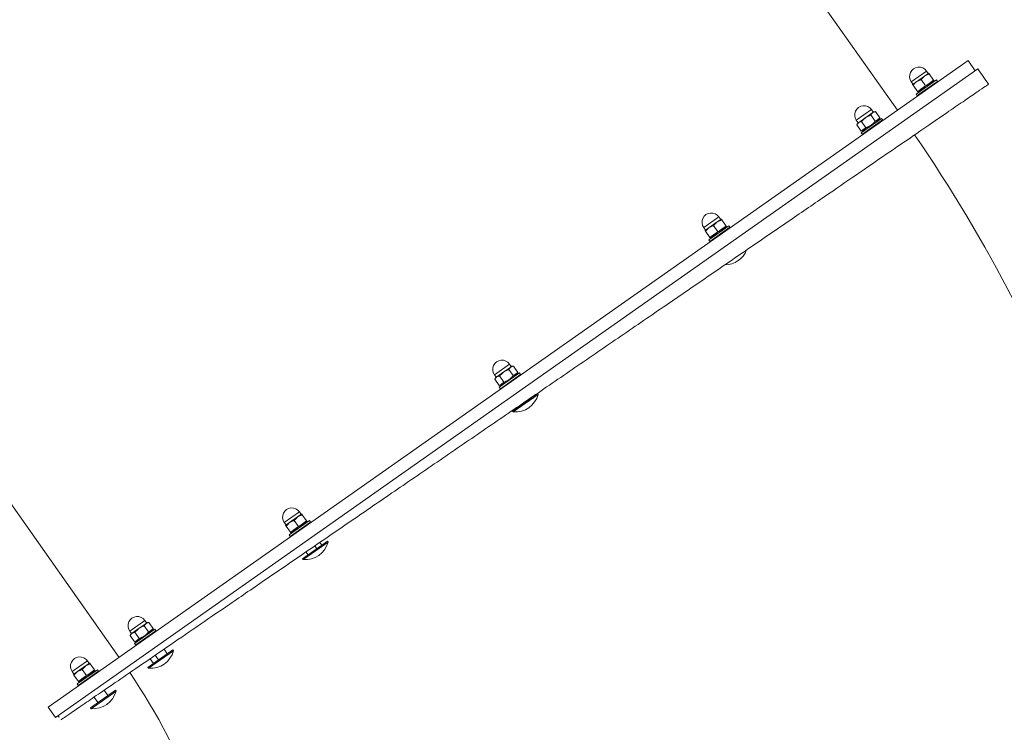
# Model space of a CAD drawing. Header units: feet. Extents: x 7492985 to 7493694, y 5986539 to 5988015.
# Tile 21 of 32: x 7493221.079 to 7493221.876, y 5986660.75 to 5986661.327. Entities that reach past the tile are written whole.
import ezdxf

# ---------------------------------------------------------------- set-up
doc = ezdxf.new("R2010")
doc.units = ezdxf.units.FT
doc.header["$MEASUREMENT"] = 0
for name, color, linetype, lineweight in [('_k_kreskowanie', 250, 'CONTINUOUS', 5), ('_k_urzadzenia', 250, 'CONTINUOUS', 13), ('_k_widok', 7, 'CONTINUOUS', 18), ('_k_wymiar', 7, 'CONTINUOUS', 13), ('_k_ściany', 7, 'CONTINUOUS', 35)]:
    doc.layers.add(name, color=color, linetype=linetype, lineweight=lineweight)
doc.layers.add('_k_niewidoczna', color=72, linetype='CONTINUOUS', lineweight=9, plot=False)
doc.styles.add('GENERATED_STYLE_1', font='MS Gothic.ttf')

# ---------------------------------------------------------------- blocks, each defined once
blk = doc.blocks.new('3009EPZ')
at = {"layer": '_k_niewidoczna', "color": 1, "lineweight": 20, "insert": (-3.165554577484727, -0.2128368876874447), "char_height": 0.24, "width": 11.63444291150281, "attachment_point": 1, "line_spacing_factor": 1.55, "style": 'GENERATED_STYLE_1', "bg_fill": 2}
blk.add_mtext('\\A1;{\\f@MS Gothic|b0|i0|c238|p49;\\C256;\\P\\pi-0.24,l0.24,t0.24,1.2;^I^I3009EPZ\\P\\pi-0.96,l0.96,t0.96,1.2;^I}', dxfattribs=at)
blk = doc.blocks.new('42221')
at = {"layer": '_k_urzadzenia', "lineweight": 13}
for p, q in [((-3.392096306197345, 1.066700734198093), (-3.163928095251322, 1.461850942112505)), ((-3.165222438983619, 1.459609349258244), (-3.156562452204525, 1.454608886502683)), ((-3.156562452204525, 1.454608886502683), (-3.611604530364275, 0.6665500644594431)), ((-3.17113083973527, 1.428378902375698), (-3.181131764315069, 1.411058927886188)), ((-3.169831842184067, 1.427628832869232), (-3.179832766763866, 1.410308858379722)), ((-3.171813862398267, 1.428195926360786), (-3.17113083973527, 1.428378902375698)), ((-3.17113083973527, 1.428378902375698), (-3.169831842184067, 1.427628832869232)), ((-3.173863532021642, 1.418409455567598), (-3.168523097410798, 1.415325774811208)), ((-3.171181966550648, 1.425290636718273), (-3.170481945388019, 1.425694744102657)), ((-3.169904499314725, 1.411504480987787), (-3.165904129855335, 1.418432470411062)), ((-3.169863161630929, 1.425337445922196), (-3.164522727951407, 1.422253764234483)), ((-3.169489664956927, 1.407223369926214), (-3.161988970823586, 1.420213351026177)), ((-3.165904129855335, 1.418432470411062), (-3.163903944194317, 1.421896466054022)), ((-3.164153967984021, 1.421463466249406), (-3.161988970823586, 1.420213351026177)), ((-3.181314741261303, 1.411741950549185), (-3.181131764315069, 1.411058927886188)), ((-3.181131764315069, 1.411058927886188), (-3.179832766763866, 1.410308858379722)), ((-3.178482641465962, 1.412647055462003), (-3.178482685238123, 1.411838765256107)), ((-3.177863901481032, 1.411481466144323), (-3.172523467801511, 1.408397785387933)), ((-3.171904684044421, 1.40804048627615), (-3.169904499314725, 1.411504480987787)), ((-3.171654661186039, 1.408473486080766), (-3.169489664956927, 1.407223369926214)), ((-3.191565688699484, 1.393988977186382), (-2.55072664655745, 1.023954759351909)), ((-3.198285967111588, 1.381350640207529), (-3.208286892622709, 1.364030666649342)), ((-3.196986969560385, 1.380600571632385), (-3.206987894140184, 1.363280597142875)), ((-3.198968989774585, 1.381167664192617), (-3.198285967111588, 1.381350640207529)), ((-3.198337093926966, 1.378262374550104), (-3.19639943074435, 1.379380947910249)), ((-3.198285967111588, 1.381350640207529), (-3.196986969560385, 1.380600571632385)), ((-3.19639943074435, 1.379380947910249), (-3.191058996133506, 1.376297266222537)), ((-3.198709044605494, 1.375381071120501), (-3.193368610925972, 1.372297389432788)), ((-3.196644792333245, 1.360195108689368), (-3.189144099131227, 1.373185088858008)), ((-3.195059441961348, 1.367940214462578), (-3.191595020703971, 1.37394002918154)), ((-3.191595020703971, 1.37394002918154), (-3.191059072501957, 1.374868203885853)), ((-3.191309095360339, 1.374435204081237), (-3.189144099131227, 1.373185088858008)), ((-3.191059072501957, 1.374868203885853), (-3.191058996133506, 1.376297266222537)), ((-3.208469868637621, 1.364713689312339), (-3.208286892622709, 1.364030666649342)), ((-3.208286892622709, 1.364030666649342), (-3.206987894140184, 1.363280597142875)), ((-3.205637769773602, 1.365618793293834), (-3.205637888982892, 1.363381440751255)), ((-3.205637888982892, 1.363381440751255), (-3.200297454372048, 1.360297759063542)), ((-3.203328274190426, 1.367381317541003), (-3.197987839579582, 1.364297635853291)), ((-3.198523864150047, 1.361940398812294), (-3.195059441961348, 1.367940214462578)), ((-3.199059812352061, 1.361012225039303), (-3.200297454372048, 1.360297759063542)), ((-3.199059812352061, 1.361012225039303), (-3.198523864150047, 1.361940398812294)), ((-3.19880978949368, 1.361445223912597), (-3.196644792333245, 1.360195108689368)), ((-3.273769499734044, 1.250625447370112), (-3.283770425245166, 1.233305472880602)), ((-3.272470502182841, 1.249875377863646), (-3.28247142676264, 1.232555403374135)), ((-3.274452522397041, 1.2504424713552), (-3.273769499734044, 1.250625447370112)), ((-3.273820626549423, 1.247537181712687), (-3.273120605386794, 1.247941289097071)), ((-3.273769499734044, 1.250625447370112), (-3.272470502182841, 1.249875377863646)), ((-3.272501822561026, 1.24758399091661), (-3.267161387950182, 1.244500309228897)), ((-3.268542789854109, 1.240679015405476), (-3.266542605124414, 1.244143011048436)), ((-3.266792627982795, 1.24371001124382), (-3.264627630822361, 1.242459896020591)), ((-3.281121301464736, 1.234893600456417), (-3.281121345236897, 1.234085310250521)), ((-3.276502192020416, 1.240656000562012), (-3.271161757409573, 1.237572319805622)), ((-3.2725431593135, 1.233751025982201), (-3.268542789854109, 1.240679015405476)), ((-3.272128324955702, 1.229469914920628), (-3.264627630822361, 1.242459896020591)), ((-3.283953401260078, 1.233988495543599), (-3.283770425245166, 1.233305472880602)), ((-3.283770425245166, 1.233305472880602), (-3.28247142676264, 1.232555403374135)), ((-3.280502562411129, 1.233728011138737), (-3.275162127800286, 1.230644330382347)), ((-3.274543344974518, 1.230287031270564), (-3.2725431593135, 1.233751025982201)), ((-3.274293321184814, 1.23072003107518), (-3.272128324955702, 1.229469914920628)), ((-3.407053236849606, 1.062599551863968), (-3.394727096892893, 1.083946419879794)), ((-3.406272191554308, 1.062148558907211), (-3.393946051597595, 1.083495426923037)), ((-3.394727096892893, 1.083946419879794), (-3.393946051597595, 1.083495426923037)), ((-3.397608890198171, 1.077151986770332), (-3.397392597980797, 1.077027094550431)), ((-3.402609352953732, 1.068491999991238), (-3.402289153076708, 1.068307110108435)), ((-3.377355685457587, 1.071231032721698), (-3.387356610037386, 1.053911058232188)), ((-3.376056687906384, 1.070480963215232), (-3.386057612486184, 1.053160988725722)), ((-3.378038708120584, 1.071048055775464), (-3.377355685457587, 1.071231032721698)), ((-3.377406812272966, 1.068142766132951), (-3.375469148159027, 1.069261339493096)), ((-3.377355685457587, 1.071231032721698), (-3.376056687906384, 1.070480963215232)), ((-3.375469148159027, 1.069261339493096), (-3.370128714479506, 1.066177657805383)), ((-3.392096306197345, 1.066700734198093), (-3.620264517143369, 0.671550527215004)), ((-3.407053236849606, 1.062599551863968), (-3.406272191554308, 1.062148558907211)), ((-3.377778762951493, 1.065261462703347), (-3.37243832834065, 1.062177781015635)), ((-3.375714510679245, 1.050075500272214), (-3.368213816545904, 1.063065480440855)), ((-3.374129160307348, 1.057820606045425), (-3.370664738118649, 1.063820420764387)), ((-3.370664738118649, 1.063820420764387), (-3.370128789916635, 1.0647485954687)), ((-3.370378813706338, 1.064315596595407), (-3.368213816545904, 1.063065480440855)), ((-3.370128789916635, 1.0647485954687), (-3.370128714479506, 1.066177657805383)), ((-3.387539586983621, 1.054594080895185), (-3.387356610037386, 1.053911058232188)), ((-3.387356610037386, 1.053911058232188), (-3.386057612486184, 1.053160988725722)), ((-3.38470748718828, 1.055499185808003), (-3.384707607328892, 1.053261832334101)), ((-3.384707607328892, 1.053261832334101), (-3.379367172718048, 1.050178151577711)), ((-3.382397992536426, 1.05726170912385), (-3.377057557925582, 1.05417802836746)), ((-3.378129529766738, 1.05089261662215), (-3.377593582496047, 1.051820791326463)), ((-3.377593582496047, 1.051820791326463), (-3.374129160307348, 1.057820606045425)), ((-3.378129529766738, 1.05089261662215), (-3.379367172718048, 1.050178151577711)), ((-3.377879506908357, 1.051325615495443), (-3.375714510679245, 1.050075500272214)), ((-3.510986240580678, 0.8826045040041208), (-3.498660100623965, 0.9039513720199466)), ((-3.51020519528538, 0.8821535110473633), (-3.497879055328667, 0.903500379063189)), ((-3.498660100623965, 0.9039513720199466), (-3.497879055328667, 0.903500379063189)), ((-3.503126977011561, 0.8944118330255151), (-3.500718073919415, 0.8930208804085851)), ((-3.500626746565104, 0.898741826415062), (-3.49826979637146, 0.8973808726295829)), ((-3.507457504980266, 0.8869120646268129), (-3.504958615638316, 0.8854691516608)), ((-3.481288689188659, 0.8912359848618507), (-3.491289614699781, 0.8739160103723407)), ((-3.479989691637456, 0.8904859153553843), (-3.489990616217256, 0.8731659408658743)), ((-3.481971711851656, 0.891053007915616), (-3.481288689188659, 0.8912359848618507)), ((-3.481339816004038, 0.8881477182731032), (-3.480639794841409, 0.8885518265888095)), ((-3.481288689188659, 0.8912359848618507), (-3.479989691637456, 0.8904859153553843)), ((-3.480021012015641, 0.888194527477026), (-3.474680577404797, 0.8851108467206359)), ((-3.476061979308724, 0.8812895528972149), (-3.474061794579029, 0.8847535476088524)), ((-3.47431181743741, 0.884320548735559), (-3.472146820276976, 0.8830704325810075)), ((-3.510986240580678, 0.8826045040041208), (-3.51020519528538, 0.8821535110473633)), ((-3.484021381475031, 0.881266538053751), (-3.47868094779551, 0.8781828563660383)), ((-3.480062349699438, 0.8743615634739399), (-3.476061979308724, 0.8812895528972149)), ((-3.479647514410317, 0.8700804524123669), (-3.472146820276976, 0.8830704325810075)), ((-3.491472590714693, 0.8745990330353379), (-3.491289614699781, 0.8739160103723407)), ((-3.491289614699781, 0.8739160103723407), (-3.489990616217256, 0.8731659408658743)), ((-3.488640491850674, 0.8755041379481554), (-3.488640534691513, 0.8746958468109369)), ((-3.488021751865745, 0.874338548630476), (-3.482681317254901, 0.8712548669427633)), ((-3.482062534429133, 0.8708975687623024), (-3.480062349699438, 0.8743615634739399)), ((-3.481812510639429, 0.8713305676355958), (-3.479647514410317, 0.8700804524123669)), ((-3.587417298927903, 0.7502383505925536), (-3.57509115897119, 0.7715852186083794)), ((-3.586636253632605, 0.7497873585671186), (-3.574310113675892, 0.7711342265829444)), ((-3.577057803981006, 0.7663756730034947), (-3.573112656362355, 0.764097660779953)), ((-3.57509115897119, 0.7715852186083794), (-3.574310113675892, 0.7711342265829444)), ((-3.581388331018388, 0.7588759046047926), (-3.577353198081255, 0.7565459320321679)), ((-3.557719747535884, 0.7588698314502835), (-3.567720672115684, 0.7415498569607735)), ((-3.556420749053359, 0.7581197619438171), (-3.566421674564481, 0.7407997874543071)), ((-3.558402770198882, 0.7586868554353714), (-3.557719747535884, 0.7588698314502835)), ((-3.557770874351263, 0.7557815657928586), (-3.555833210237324, 0.7569001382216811)), ((-3.557719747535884, 0.7588698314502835), (-3.556420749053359, 0.7581197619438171)), ((-3.555833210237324, 0.7569001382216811), (-3.550492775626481, 0.753816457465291)), ((-3.587417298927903, 0.7502383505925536), (-3.586636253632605, 0.7497873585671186)), ((-3.583888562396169, 0.7545459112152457), (-3.57980147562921, 0.7521859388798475)), ((-3.55814282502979, 0.7529002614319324), (-3.552802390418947, 0.7498165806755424)), ((-3.55607857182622, 0.7377142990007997), (-3.548577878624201, 0.7507042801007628)), ((-3.554493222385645, 0.7454594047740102), (-3.551028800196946, 0.7514592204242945)), ((-3.551028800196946, 0.7514592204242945), (-3.550492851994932, 0.7523873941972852)), ((-3.550742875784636, 0.7519543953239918), (-3.548577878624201, 0.7507042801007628)), ((-3.550492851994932, 0.7523873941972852), (-3.550492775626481, 0.753816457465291)), ((-3.567903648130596, 0.7422328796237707), (-3.567720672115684, 0.7415498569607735)), ((-3.567720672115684, 0.7415498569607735), (-3.566421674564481, 0.7407997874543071)), ((-3.565071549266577, 0.7431379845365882), (-3.565071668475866, 0.740900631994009)), ((-3.565071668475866, 0.740900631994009), (-3.559731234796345, 0.7378169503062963)), ((-3.562762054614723, 0.7449005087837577), (-3.557421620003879, 0.741816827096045)), ((-3.557957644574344, 0.7394595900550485), (-3.554493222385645, 0.7454594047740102)), ((-3.558493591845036, 0.7385314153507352), (-3.559731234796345, 0.7378169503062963)), ((-3.558493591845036, 0.7385314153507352), (-3.557957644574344, 0.7394595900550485)), ((-3.558243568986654, 0.7389644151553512), (-3.55607857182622, 0.7377142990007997)), ((-3.576601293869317, 0.7271699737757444), (-2.935762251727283, 0.3571357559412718)), ((-3.615866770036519, 0.7009684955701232), (-3.603540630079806, 0.7223153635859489)), ((-3.61508572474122, 0.7005175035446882), (-3.602759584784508, 0.721864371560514)), ((-3.603540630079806, 0.7223153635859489), (-3.602759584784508, 0.721864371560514)), ((-3.606422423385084, 0.7155209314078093), (-3.601867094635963, 0.7128905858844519)), ((-3.5861692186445, 0.7095999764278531), (-3.596170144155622, 0.6922800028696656)), ((-3.586852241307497, 0.709417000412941), (-3.5861692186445, 0.7095999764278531)), ((-3.5861692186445, 0.7095999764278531), (-3.584870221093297, 0.7088499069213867)), ((-3.611422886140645, 0.7068609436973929), (-3.606763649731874, 0.7041706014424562)), ((-3.584870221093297, 0.7088499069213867), (-3.594871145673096, 0.6915299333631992)), ((-3.586220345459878, 0.7065117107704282), (-3.585520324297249, 0.7069158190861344)), ((-3.584901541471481, 0.7065585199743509), (-3.579561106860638, 0.7034748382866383)), ((-3.584528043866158, 0.6884444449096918), (-3.577027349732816, 0.7014344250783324)), ((-3.580942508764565, 0.6996535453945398), (-3.57894232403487, 0.7031175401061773)), ((-3.579192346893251, 0.7026845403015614), (-3.577027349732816, 0.7014344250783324)), ((-3.615866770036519, 0.7009684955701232), (-3.61508572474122, 0.7005175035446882)), ((-3.593521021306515, 0.6938681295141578), (-3.593521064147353, 0.6930598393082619)), ((-3.588901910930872, 0.6996305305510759), (-3.583561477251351, 0.6965468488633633)), ((-3.584942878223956, 0.6927255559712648), (-3.580942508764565, 0.6996535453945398)), ((-3.596353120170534, 0.6929630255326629), (-3.596170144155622, 0.6922800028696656)), ((-3.596170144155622, 0.6922800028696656), (-3.594871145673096, 0.6915299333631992)), ((-3.592902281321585, 0.6927025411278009), (-3.587561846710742, 0.6896188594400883)), ((-3.586943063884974, 0.6892615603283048), (-3.584942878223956, 0.6927255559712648)), ((-3.58669304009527, 0.6896945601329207), (-3.584528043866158, 0.6884444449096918)), ((-3.620264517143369, 0.671550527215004), (-3.611604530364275, 0.6665500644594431))]:
    blk.add_line(p, q, dxfattribs=at)
for centre, radius, start, end in [((-3.82292600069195, 0.3192198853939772), 1.246520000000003, 60.68437219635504, 89.31256856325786), ((-3.822248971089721, 0.3217463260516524), 1.316519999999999, 59.99694074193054, 60.65622871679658), ((-3.165739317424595, 1.413718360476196), 0.007500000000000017, 239.9969407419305, 59.99694074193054), ((-3.192894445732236, 1.366690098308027), 0.007500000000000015, 239.9969407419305, 59.99694074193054), ((-3.284554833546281, 1.245305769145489), 0.01920000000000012, 117.0980670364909, 184.2706773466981), ((-3.268377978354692, 1.23596490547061), 0.007500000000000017, 239.9969407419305, 59.99694074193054), ((-3.388141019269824, 1.065911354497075), 0.01920000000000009, 110.0612729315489, 189.9326085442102), ((-3.371964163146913, 1.056570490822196), 0.007500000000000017, 239.9969407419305, 59.99694074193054), ((-3.492074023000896, 0.8859163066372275), 0.0192000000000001, 110.0612729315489, 189.9326085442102), ((-3.475897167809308, 0.8765754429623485), 0.007500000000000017, 239.9969407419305, 59.99694074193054), ((-3.82292600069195, 0.3192198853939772), 0.4765200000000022, 60.68437219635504, 89.31256856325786), ((-3.568505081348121, 0.7535501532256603), 0.0192000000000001, 110.0612729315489, 189.9326085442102), ((-3.55232822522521, 0.7442092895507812), 0.007500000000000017, 239.9969407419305, 59.99694074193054), ((-3.596954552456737, 0.7042802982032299), 0.0192000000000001, 110.0612729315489, 189.9326085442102), ((-3.580777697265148, 0.6949394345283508), 0.007500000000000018, 239.9969407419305, 59.99694074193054), ((-3.822248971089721, 0.3217463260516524), 0.4065199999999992, 59.99694074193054, 60.59322912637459)]:
    blk.add_arc(centre, radius, start, end, dxfattribs=at)
blk.add_open_spline([(-3.177090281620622, 1.469350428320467), (-3.177090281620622, 1.469350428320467), (-3.177413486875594, 1.468774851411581), (-3.178822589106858, 1.466265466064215), (-3.179908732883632, 1.464331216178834), (-3.182833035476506, 1.459123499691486), (-3.184671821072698, 1.455848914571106), (-3.188964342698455, 1.448204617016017), (-3.191417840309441, 1.44383532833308), (-3.196678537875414, 1.434466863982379), (-3.199729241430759, 1.429034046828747), (-3.20662544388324, 1.416753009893), (-3.210471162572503, 1.40990439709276), (-3.218798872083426, 1.39507407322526), (-3.223282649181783, 1.387089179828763), (-3.232623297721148, 1.3704549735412), (-3.237479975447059, 1.361806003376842), (-3.247200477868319, 1.344495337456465), (-3.25251423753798, 1.335032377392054), (-3.263847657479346, 1.314849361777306), (-3.269867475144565, 1.304129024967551), (-3.282330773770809, 1.281933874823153), (-3.288776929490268, 1.270454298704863), (-3.30174367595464, 1.247362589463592), (-3.308264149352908, 1.235750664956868), (-3.32096459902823, 1.213133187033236), (-3.327732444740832, 1.201080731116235), (-3.341777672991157, 1.176068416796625), (-3.34905512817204, 1.163108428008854), (-3.363756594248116, 1.136927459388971), (-3.371183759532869, 1.123700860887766), (-3.385802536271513, 1.097667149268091), (-3.392994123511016, 1.084860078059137), (-3.406740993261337, 1.060379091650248), (-3.413932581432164, 1.047572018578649), (-3.428551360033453, 1.021538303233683), (-3.435978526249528, 1.008311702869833), (-3.450679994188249, 0.9821307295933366), (-3.457957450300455, 0.9691707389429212), (-3.472002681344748, 0.9441584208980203), (-3.478770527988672, 0.9321059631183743), (-3.491470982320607, 0.9094884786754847), (-3.497991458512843, 0.8978765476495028), (-3.51095821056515, 0.8747848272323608), (-3.517404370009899, 0.863305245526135), (-3.529867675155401, 0.8411100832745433), (-3.535887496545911, 0.8303897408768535), (-3.547220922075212, 0.8102067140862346), (-3.552534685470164, 0.800743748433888), (-3.562255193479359, 0.7834330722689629), (-3.567111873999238, 0.7747840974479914), (-3.576452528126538, 0.7581498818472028), (-3.580936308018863, 0.750164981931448), (-3.589264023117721, 0.7353346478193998), (-3.593109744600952, 0.728486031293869), (-3.600005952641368, 0.7162049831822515), (-3.603056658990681, 0.7107721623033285), (-3.608317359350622, 0.7014036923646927), (-3.610770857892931, 0.6970344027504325), (-3.615063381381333, 0.6893901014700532), (-3.61690216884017, 0.6861155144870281), (-3.619826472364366, 0.6809077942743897), (-3.620912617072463, 0.6789735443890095), (-3.622321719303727, 0.676464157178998), (-3.622644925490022, 0.675888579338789), (-3.622644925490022, 0.675888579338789)], degree=3, knots=[0, 0, 0, 0, 4.211487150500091, 4.211487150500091, 8.422974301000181, 8.422974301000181, 12.63446145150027, 12.63446145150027, 16.84594860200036, 16.84594860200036, 21.05743601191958, 21.05743601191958, 25.26892342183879, 25.26892342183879, 29.48041083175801, 29.48041083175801, 33.69189824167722, 33.69189824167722, 37.90338611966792, 37.90338611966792, 42.11487399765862, 42.11487399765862, 46.32636187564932, 46.32636187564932, 50.53784975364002, 50.53784975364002, 54.7493384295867, 54.7493384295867, 58.96082710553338, 58.96082710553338, 63.17231578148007, 63.17231578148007, 67.38380445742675, 67.38380445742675, 71.59529374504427, 71.59529374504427, 75.80678303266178, 75.80678303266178, 80.0182723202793, 80.0182723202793, 84.22976160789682, 84.22976160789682, 88.44125130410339, 88.44125130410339, 92.65274100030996, 92.65274100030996, 96.86423069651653, 96.86423069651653, 101.0757203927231, 101.0757203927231, 105.2872090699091, 105.2872090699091, 109.4986977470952, 109.4986977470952, 113.7101864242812, 113.7101864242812, 117.9216751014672, 117.9216751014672, 122.1331613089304, 122.1331613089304, 126.3446475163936, 126.3446475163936, 130.5561337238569, 130.5561337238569, 134.7676199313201, 134.7676199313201, 134.7676199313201, 134.7676199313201], dxfattribs=at)
for points, weights in [([(-3.173863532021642, 1.418409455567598), (-3.177018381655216, 1.415612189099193), (-3.177863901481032, 1.411481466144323)], [1, 1.154700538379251, 1]), ([(-3.169863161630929, 1.425337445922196), (-3.173018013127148, 1.42254017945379), (-3.173863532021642, 1.418409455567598)], [1, 1.154700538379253, 1]), ([(-3.170481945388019, 1.425694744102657), (-3.170481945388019, 1.425694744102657), (-3.169863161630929, 1.425337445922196)], [1.077350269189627, 1.077350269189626, 1]), ([(-3.168523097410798, 1.415325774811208), (-3.166832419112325, 1.416824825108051), (-3.165904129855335, 1.418432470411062)], [1, 1.037954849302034, 1]), ([(-3.165904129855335, 1.418432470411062), (-3.164975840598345, 1.420040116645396), (-3.164522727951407, 1.422253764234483)], [1, 1.037954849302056, 1]), ([(-3.164522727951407, 1.422253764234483), (-3.163903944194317, 1.421896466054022), (-3.163903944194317, 1.421896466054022)], [1, 1.037954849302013, 1]), ([(-3.177863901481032, 1.411481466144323), (-3.178482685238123, 1.411838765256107), (-3.178482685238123, 1.411838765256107)], [1, 1.077350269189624, 1.077350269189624]), ([(-3.172523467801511, 1.408397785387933), (-3.170832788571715, 1.409896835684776), (-3.169904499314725, 1.411504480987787)], [1, 1.03795484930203, 1]), ([(-3.169904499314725, 1.411504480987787), (-3.168976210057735, 1.413112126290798), (-3.168523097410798, 1.415325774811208)], [1, 1.037954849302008, 1]), ([(-3.171904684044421, 1.40804048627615), (-3.171904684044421, 1.40804048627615), (-3.172523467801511, 1.408397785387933)], [1, 1.037954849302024, 1]), ([(-3.19639943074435, 1.379380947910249), (-3.19870890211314, 1.378047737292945), (-3.198709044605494, 1.375381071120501)], [1, 1.154700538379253, 1]), ([(-3.198709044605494, 1.375381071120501), (-3.202173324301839, 1.372047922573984), (-3.203328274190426, 1.367381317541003)], [1, 1.154700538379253, 1]), ([(-3.195059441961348, 1.367940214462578), (-3.193987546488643, 1.369796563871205), (-3.193368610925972, 1.372297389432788)], [1, 1.037954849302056, 1]), ([(-3.193368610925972, 1.372297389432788), (-3.192130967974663, 1.373011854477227), (-3.191595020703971, 1.37394002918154)], [1, 1.037954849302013, 1]), ([(-3.191595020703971, 1.37394002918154), (-3.191059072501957, 1.374868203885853), (-3.191058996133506, 1.376297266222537)], [1, 1.037954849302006, 1]), ([(-3.203328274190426, 1.367381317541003), (-3.205637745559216, 1.366048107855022), (-3.205637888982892, 1.363381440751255)], [1, 1.154700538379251, 1]), ([(-3.198523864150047, 1.361940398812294), (-3.197987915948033, 1.362868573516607), (-3.197987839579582, 1.364297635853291)], [1, 1.037954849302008, 1]), ([(-3.197987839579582, 1.364297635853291), (-3.196131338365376, 1.366083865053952), (-3.195059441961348, 1.367940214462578)], [1, 1.037954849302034, 1]), ([(-3.200297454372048, 1.360297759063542), (-3.199059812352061, 1.361012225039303), (-3.198523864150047, 1.361940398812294)], [1, 1.03795484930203, 1]), ([(-3.272501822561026, 1.24758399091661), (-3.2756566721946, 1.244786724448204), (-3.276502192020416, 1.240656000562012)], [1, 1.154700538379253, 1]), ([(-3.273120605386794, 1.247941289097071), (-3.273120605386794, 1.247941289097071), (-3.272501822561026, 1.24758399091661)], [1.077350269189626, 1.077350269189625, 1]), ([(-3.268542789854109, 1.240679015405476), (-3.267614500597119, 1.24228666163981), (-3.267161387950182, 1.244500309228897)], [1, 1.037954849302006, 1]), ([(-3.267161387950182, 1.244500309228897), (-3.266542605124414, 1.244143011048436), (-3.266542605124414, 1.244143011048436)], [1, 1.037954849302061, 1]), ([(-3.276502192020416, 1.240656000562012), (-3.279657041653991, 1.237858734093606), (-3.280502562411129, 1.233728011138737)], [1, 1.154700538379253, 1]), ([(-3.2725431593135, 1.233751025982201), (-3.271614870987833, 1.235358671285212), (-3.271161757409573, 1.237572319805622)], [1, 1.037954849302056, 1]), ([(-3.271161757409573, 1.237572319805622), (-3.269471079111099, 1.239071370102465), (-3.268542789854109, 1.240679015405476)], [1, 1.037954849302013, 1]), ([(-3.280502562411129, 1.233728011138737), (-3.281121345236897, 1.234085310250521), (-3.281121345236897, 1.234085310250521)], [1, 1.077350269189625, 1.077350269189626]), ([(-3.275162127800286, 1.230644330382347), (-3.27347144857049, 1.23214338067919), (-3.2725431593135, 1.233751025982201)], [1, 1.037954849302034, 1]), ([(-3.274543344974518, 1.230287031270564), (-3.274543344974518, 1.230287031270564), (-3.275162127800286, 1.230644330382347)], [1, 1.037954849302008, 1]), ([(-3.375469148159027, 1.069261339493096), (-3.377778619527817, 1.067928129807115), (-3.377778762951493, 1.065261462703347)], [1, 1.154700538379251, 1]), ([(-3.377778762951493, 1.065261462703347), (-3.381243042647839, 1.06192831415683), (-3.382397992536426, 1.05726170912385)], [1, 1.154700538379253, 1]), ([(-3.374129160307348, 1.057820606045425), (-3.373057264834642, 1.059676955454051), (-3.37243832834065, 1.062177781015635)], [1, 1.037954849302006, 1]), ([(-3.37243832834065, 1.062177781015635), (-3.371200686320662, 1.062892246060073), (-3.370664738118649, 1.063820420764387)], [1, 1.037954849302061, 1]), ([(-3.370664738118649, 1.063820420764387), (-3.370128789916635, 1.0647485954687), (-3.370128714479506, 1.066177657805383)], [1, 1.03795484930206, 1]), ([(-3.382397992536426, 1.05726170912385), (-3.384707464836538, 1.055928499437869), (-3.384707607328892, 1.053261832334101)], [1, 1.154700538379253, 1]), ([(-3.379367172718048, 1.050178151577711), (-3.378129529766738, 1.05089261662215), (-3.377593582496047, 1.051820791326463)], [1, 1.037954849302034, 1]), ([(-3.377593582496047, 1.051820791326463), (-3.377057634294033, 1.052748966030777), (-3.377057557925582, 1.05417802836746)], [1, 1.037954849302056, 1]), ([(-3.377057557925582, 1.05417802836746), (-3.375201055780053, 1.055964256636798), (-3.374129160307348, 1.057820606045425)], [1, 1.037954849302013, 1]), ([(-3.480021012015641, 0.888194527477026), (-3.483175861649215, 0.8853972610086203), (-3.484021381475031, 0.881266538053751)], [1, 1.154700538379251, 1]), ([(-3.480639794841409, 0.8885518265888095), (-3.480639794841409, 0.8885518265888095), (-3.480021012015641, 0.888194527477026)], [1.077350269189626, 1.077350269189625, 1]), ([(-3.476061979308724, 0.8812895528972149), (-3.475133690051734, 0.8828971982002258), (-3.474680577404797, 0.8851108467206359)], [1, 1.03795484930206, 1]), ([(-3.474680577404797, 0.8851108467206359), (-3.474061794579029, 0.8847535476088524), (-3.474061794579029, 0.8847535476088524)], [1, 1.03795484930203, 1]), ([(-3.484021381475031, 0.881266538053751), (-3.487176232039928, 0.8784692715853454), (-3.488021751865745, 0.874338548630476)], [1, 1.154700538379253, 1]), ([(-3.480062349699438, 0.8743615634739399), (-3.479134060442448, 0.8759692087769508), (-3.47868094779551, 0.8781828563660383)], [1, 1.037954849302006, 1]), ([(-3.47868094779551, 0.8781828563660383), (-3.476990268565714, 0.879681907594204), (-3.476061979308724, 0.8812895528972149)], [1, 1.037954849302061, 1]), ([(-3.488021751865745, 0.874338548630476), (-3.488640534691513, 0.8746958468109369), (-3.488640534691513, 0.8746958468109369)], [1, 1.077350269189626, 1.077350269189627]), ([(-3.482681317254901, 0.8712548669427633), (-3.480990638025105, 0.872753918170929), (-3.480062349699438, 0.8743615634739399)], [1, 1.037954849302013, 1]), ([(-3.482062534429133, 0.8708975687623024), (-3.482062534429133, 0.8708975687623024), (-3.482681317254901, 0.8712548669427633)], [1, 1.037954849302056, 1]), ([(-3.555833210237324, 0.7569001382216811), (-3.558142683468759, 0.7555669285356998), (-3.55814282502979, 0.7529002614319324)], [1, 1.154700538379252, 1]), ([(-3.55814282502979, 0.7529002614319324), (-3.561607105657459, 0.7495671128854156), (-3.562762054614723, 0.7449005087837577)], [1, 1.154700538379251, 1]), ([(-3.554493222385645, 0.7454594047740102), (-3.553421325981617, 0.7473157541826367), (-3.552802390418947, 0.7498165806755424)], [1, 1.03795484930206, 1]), ([(-3.552802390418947, 0.7498165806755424), (-3.55156474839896, 0.7505310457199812), (-3.551028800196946, 0.7514592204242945)], [1, 1.03795484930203, 1]), ([(-3.551028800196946, 0.7514592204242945), (-3.550492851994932, 0.7523873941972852), (-3.550492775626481, 0.753816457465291)], [1, 1.037954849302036, 1]), ([(-3.562762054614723, 0.7449005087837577), (-3.56507152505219, 0.7435672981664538), (-3.565071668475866, 0.740900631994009)], [1, 1.154700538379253, 1]), ([(-3.557957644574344, 0.7394595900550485), (-3.55742169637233, 0.7403877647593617), (-3.557421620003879, 0.741816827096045)], [1, 1.037954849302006, 1]), ([(-3.557421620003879, 0.741816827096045), (-3.55556511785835, 0.7436030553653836), (-3.554493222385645, 0.7454594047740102)], [1, 1.037954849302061, 1]), ([(-3.559731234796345, 0.7378169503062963), (-3.558493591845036, 0.7385314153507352), (-3.557957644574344, 0.7394595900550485)], [1, 1.037954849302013, 1]), ([(-3.584901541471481, 0.7065585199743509), (-3.588056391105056, 0.7037612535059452), (-3.588901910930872, 0.6996305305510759)], [1, 1.154700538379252, 1]), ([(-3.585520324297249, 0.7069158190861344), (-3.585520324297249, 0.7069158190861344), (-3.584901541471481, 0.7065585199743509)], [1.077350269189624, 1.077350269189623, 1]), ([(-3.580942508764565, 0.6996535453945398), (-3.580014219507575, 0.7012611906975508), (-3.579561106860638, 0.7034748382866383)], [1, 1.037954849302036, 1]), ([(-3.579561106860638, 0.7034748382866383), (-3.57894232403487, 0.7031175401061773), (-3.57894232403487, 0.7031175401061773)], [1, 1.03795484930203, 1]), ([(-3.588901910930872, 0.6996305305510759), (-3.592056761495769, 0.6968332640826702), (-3.592902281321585, 0.6927025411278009)], [1, 1.154700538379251, 1]), ([(-3.584942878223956, 0.6927255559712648), (-3.584014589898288, 0.6943332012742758), (-3.583561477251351, 0.6965468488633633)], [1, 1.03795484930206, 1]), ([(-3.583561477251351, 0.6965468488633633), (-3.581870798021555, 0.6980458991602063), (-3.580942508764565, 0.6996535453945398)], [1, 1.03795484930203, 1]), ([(-3.592902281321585, 0.6927025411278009), (-3.593521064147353, 0.6930598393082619), (-3.593521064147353, 0.6930598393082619)], [1, 1.077350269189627, 1.077350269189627]), ([(-3.587561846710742, 0.6896188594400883), (-3.585871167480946, 0.6911179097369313), (-3.584942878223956, 0.6927255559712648)], [1, 1.037954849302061, 1]), ([(-3.586943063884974, 0.6892615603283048), (-3.586943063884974, 0.6892615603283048), (-3.587561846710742, 0.6896188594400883)], [1, 1.037954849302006, 1])]:
    blk.add_rational_spline(points, weights, degree=2, dxfattribs=at)
blk = doc.blocks.new('PZ')
at = {"layer": '_k_kreskowanie'}
h = blk.add_hatch(dxfattribs=at)
h.set_pattern_fill('ANSI31', color=30, scale=2)
h.set_pattern_definition([(44.99999999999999, (0, 9.999999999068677), (-0.1767766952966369, 0.1767766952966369), [])])
h.paths.add_polyline_path([(0, 0), (-10.00000000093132, -9.313225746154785e-10), (-10, -8), (0, -8.000000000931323)])
at = {"layer": '_k_wymiar'}
blk.add_blockref('3009EPZ', (-4.874138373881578, -2.223998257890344), dxfattribs=at)
at = {"layer": '_k_wymiar', "xscale": -1, "rotation": 270}
blk.add_blockref('42221', (-3.302318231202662, -0.2372885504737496), dxfattribs=at)
blk = doc.blocks.new('dz_89')
at = {"layer": '_k_widok', "rotation": 2.995343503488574}
blk.add_blockref('PZ', (62.81248085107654, 35.40524195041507), dxfattribs=at)

msp = doc.modelspace()

# ---------------------------------------------------------------- block references
at = {"layer": '_k_ściany', "rotation": 2.126854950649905}
msp.add_blockref('dz_89', (7493161.928738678, 5986627.126837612), dxfattribs=at)

doc.saveas('drawing.dxf')
